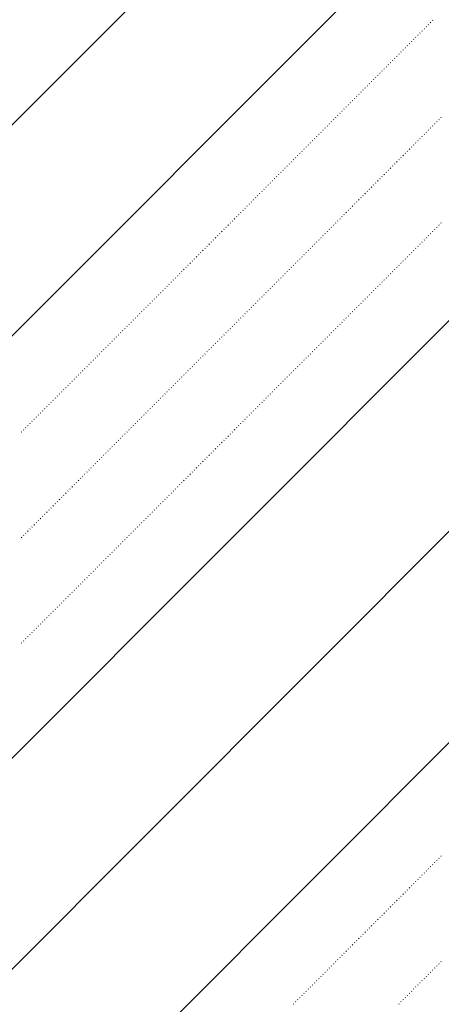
# Model space of a CAD drawing. Header units: millimetres. Extents: x 0 to 1260, y 0 to 297.
# Tile 11 of 104: x 51.92 to 55.46, y 116.81 to 125.06. Entities that reach past the tile are written whole.
import ezdxf

# ---------------------------------------------------------------- set-up
doc = ezdxf.new("R2010")
doc.units = ezdxf.units.MM
doc.linetypes.add('K5LT32802', pattern=[0])
doc.linetypes.add('K5LT32806', pattern=[0])
doc.layers.add('Системный слой', color=7, linetype='Continuous')

# ---------------------------------------------------------------- blocks, each defined once
blk = doc.blocks.new('U86')
at = {"layer": 'Системный слой', "color": 7, "linetype": 'K5LT32802', "lineweight": 9}
for p, q in [((43.8917, 116.2093), (63.4382, 135.7558)), ((43.889, 114.4389), (63.9161, 134.466)), ((44.8511, 111.8654), (63.9035, 130.9178)), ((46.6189, 111.8654), (63.8972, 129.1438)), ((48.3867, 111.8654), (63.8909, 127.3697))]:
    blk.add_line(p, q, dxfattribs=at)
at = {"layer": 'Системный слой', "color": 7, "linetype": 'K5LT32806', "lineweight": 18}
for p, q in [((55.3652, 125.0312), (55.3687, 125.0347)), ((55.3829, 125.0488), (55.3864, 125.0524)), ((55.2945, 124.9604), (55.298, 124.964)), ((55.3122, 124.9781), (55.3157, 124.9817)), ((55.3298, 124.9958), (55.3334, 124.9993)), ((55.3475, 125.0135), (55.3511, 125.017)), ((55.2061, 124.8721), (55.2096, 124.8756)), ((55.2238, 124.8897), (55.2273, 124.8933)), ((55.2415, 124.9074), (55.245, 124.9109)), ((55.2591, 124.9251), (55.2627, 124.9286)), ((55.2768, 124.9428), (55.2803, 124.9463)), ((55.1177, 124.7837), (55.1213, 124.7872)), ((55.1354, 124.8013), (55.1389, 124.8049)), ((55.1531, 124.819), (55.1566, 124.8226)), ((55.1707, 124.8367), (55.1743, 124.8402)), ((55.1884, 124.8544), (55.192, 124.8579)), ((55.047, 124.713), (55.0505, 124.7165)), ((55.0647, 124.7306), (55.0682, 124.7342)), ((55.0824, 124.7483), (55.0859, 124.7518)), ((55.1, 124.766), (55.1036, 124.7695)), ((54.9586, 124.6246), (54.9622, 124.6281)), ((54.9763, 124.6422), (54.9798, 124.6458)), ((54.994, 124.6599), (54.9975, 124.6635)), ((55.0116, 124.6776), (55.0152, 124.6811)), ((55.0293, 124.6953), (55.0329, 124.6988)), ((54.8702, 124.5362), (54.8738, 124.5397)), ((54.8879, 124.5539), (54.8914, 124.5574)), ((54.9056, 124.5715), (54.9091, 124.5751)), ((54.9233, 124.5892), (54.9268, 124.5927)), ((54.9409, 124.6069), (54.9445, 124.6104)), ((54.7995, 124.4655), (54.8031, 124.469)), ((54.8172, 124.4831), (54.8207, 124.4867)), ((54.8349, 124.5008), (54.8384, 124.5044)), ((54.8525, 124.5185), (54.8561, 124.522)), ((54.7111, 124.3771), (54.7147, 124.3806)), ((54.7288, 124.3948), (54.7323, 124.3983)), ((54.7465, 124.4124), (54.75, 124.416)), ((54.7642, 124.4301), (54.7677, 124.4336)), ((54.7818, 124.4478), (54.7854, 124.4513)), ((54.6227, 124.2887), (54.6263, 124.2922)), ((54.6404, 124.3064), (54.644, 124.3099)), ((54.6581, 124.324), (54.6616, 124.3276)), ((54.6758, 124.3417), (54.6793, 124.3453)), ((54.6935, 124.3594), (54.697, 124.3629)), ((54.552, 124.218), (54.5556, 124.2215)), ((54.5697, 124.2357), (54.5732, 124.2392)), ((54.5874, 124.2533), (54.5909, 124.2569)), ((54.6051, 124.271), (54.6086, 124.2745)), ((55.4359, 124.218), (55.4394, 124.2215)), ((55.4536, 124.2357), (55.4571, 124.2392)), ((54.4636, 124.1296), (54.4672, 124.1331)), ((54.4813, 124.1473), (54.4849, 124.1508)), ((54.499, 124.1649), (54.5025, 124.1685)), ((54.5167, 124.1826), (54.5202, 124.1862)), ((54.5344, 124.2003), (54.5379, 124.2038)), ((55.3475, 124.1296), (55.3511, 124.1331)), ((55.3652, 124.1473), (55.3687, 124.1508)), ((55.3829, 124.1649), (55.3864, 124.1685)), ((55.4006, 124.1826), (55.4041, 124.1862)), ((55.4182, 124.2003), (55.4218, 124.2038)), ((54.3753, 124.0412), (54.3788, 124.0447)), ((54.3929, 124.0589), (54.3965, 124.0624)), ((54.4106, 124.0766), (54.4141, 124.0801)), ((54.4283, 124.0942), (54.4318, 124.0978)), ((54.446, 124.1119), (54.4495, 124.1154)), ((55.2591, 124.0412), (55.2627, 124.0447)), ((55.2768, 124.0589), (55.2803, 124.0624)), ((55.2945, 124.0766), (55.298, 124.0801)), ((55.3122, 124.0942), (55.3157, 124.0978)), ((55.3298, 124.1119), (55.3334, 124.1154)), ((54.3045, 123.9705), (54.3081, 123.974)), ((54.3222, 123.9882), (54.3258, 123.9917)), ((54.3399, 124.0058), (54.3434, 124.0094)), ((54.3576, 124.0235), (54.3611, 124.0271)), ((55.1884, 123.9705), (55.192, 123.974)), ((55.2061, 123.9882), (55.2096, 123.9917)), ((55.2238, 124.0058), (55.2273, 124.0094)), ((55.2415, 124.0235), (55.245, 124.0271)), ((54.2162, 123.8821), (54.2197, 123.8856)), ((54.2338, 123.8998), (54.2374, 123.9033)), ((54.2515, 123.9175), (54.255, 123.921)), ((54.2692, 123.9351), (54.2727, 123.9387)), ((54.2869, 123.9528), (54.2904, 123.9563)), ((55.1, 123.8821), (55.1036, 123.8856)), ((55.1177, 123.8998), (55.1213, 123.9033)), ((55.1354, 123.9175), (55.1389, 123.921)), ((55.1531, 123.9351), (55.1566, 123.9387)), ((55.1707, 123.9528), (55.1743, 123.9563)), ((54.1278, 123.7937), (54.1313, 123.7973)), ((54.1454, 123.8114), (54.149, 123.8149)), ((54.1631, 123.8291), (54.1667, 123.8326)), ((54.1808, 123.8467), (54.1843, 123.8503)), ((54.1985, 123.8644), (54.202, 123.868)), ((55.0116, 123.7937), (55.0152, 123.7973)), ((55.0293, 123.8114), (55.0329, 123.8149)), ((55.047, 123.8291), (55.0505, 123.8326)), ((55.0647, 123.8467), (55.0682, 123.8503)), ((55.0824, 123.8644), (55.0859, 123.868)), ((54.0571, 123.723), (54.0606, 123.7265)), ((54.0747, 123.7407), (54.0783, 123.7442)), ((54.0924, 123.7584), (54.0959, 123.7619)), ((54.1101, 123.776), (54.1136, 123.7796)), ((54.9409, 123.723), (54.9445, 123.7265)), ((54.9586, 123.7407), (54.9622, 123.7442)), ((54.9763, 123.7584), (54.9798, 123.7619)), ((54.994, 123.776), (54.9975, 123.7796)), ((53.9687, 123.6346), (53.9722, 123.6382)), ((53.9863, 123.6523), (53.9899, 123.6558)), ((54.004, 123.67), (54.0076, 123.6735)), ((54.0217, 123.6876), (54.0252, 123.6912)), ((54.0394, 123.7053), (54.0429, 123.7089)), ((54.8525, 123.6346), (54.8561, 123.6382)), ((54.8702, 123.6523), (54.8738, 123.6558)), ((54.8879, 123.67), (54.8914, 123.6735)), ((54.9056, 123.6876), (54.9091, 123.6912)), ((54.9233, 123.7053), (54.9268, 123.7089)), ((53.8803, 123.5462), (53.8838, 123.5498)), ((53.898, 123.5639), (53.9015, 123.5674)), ((53.9156, 123.5816), (53.9192, 123.5851)), ((53.9333, 123.5993), (53.9368, 123.6028)), ((53.951, 123.6169), (53.9545, 123.6205)), ((54.7642, 123.5462), (54.7677, 123.5498)), ((54.7818, 123.5639), (54.7854, 123.5674)), ((54.7995, 123.5816), (54.8031, 123.5851)), ((54.8172, 123.5993), (54.8207, 123.6028)), ((54.8349, 123.6169), (54.8384, 123.6205)), ((53.8096, 123.4755), (53.8131, 123.4791)), ((53.8272, 123.4932), (53.8308, 123.4967)), ((53.8449, 123.5109), (53.8485, 123.5144)), ((53.8626, 123.5285), (53.8661, 123.5321)), ((54.6935, 123.4755), (54.697, 123.4791)), ((54.7111, 123.4932), (54.7147, 123.4967)), ((54.7288, 123.5109), (54.7323, 123.5144)), ((54.7465, 123.5285), (54.75, 123.5321)), ((53.7212, 123.3871), (53.7247, 123.3907)), ((53.7389, 123.4048), (53.7424, 123.4083)), ((53.7565, 123.4225), (53.7601, 123.426)), ((53.7742, 123.4402), (53.7777, 123.4437)), ((53.7919, 123.4578), (53.7954, 123.4614)), ((54.6051, 123.3871), (54.6086, 123.3907)), ((54.6227, 123.4048), (54.6263, 123.4083)), ((54.6404, 123.4225), (54.644, 123.426)), ((54.6581, 123.4402), (54.6616, 123.4437)), ((54.6758, 123.4578), (54.6793, 123.4614)), ((53.6328, 123.2987), (53.6363, 123.3023)), ((53.6505, 123.3164), (53.654, 123.32)), ((53.6681, 123.3341), (53.6717, 123.3376)), ((53.6858, 123.3518), (53.6894, 123.3553)), ((53.7035, 123.3695), (53.707, 123.373)), ((54.5167, 123.2987), (54.5202, 123.3023)), ((54.5344, 123.3164), (54.5379, 123.32)), ((54.552, 123.3341), (54.5556, 123.3376)), ((54.5697, 123.3518), (54.5732, 123.3553)), ((54.5874, 123.3695), (54.5909, 123.373)), ((55.4006, 123.2987), (55.4041, 123.3023)), ((55.4182, 123.3164), (55.4218, 123.32)), ((55.4359, 123.3341), (55.4394, 123.3376)), ((55.4536, 123.3518), (55.4571, 123.3553)), ((53.5621, 123.228), (53.5656, 123.2316)), ((53.5798, 123.2457), (53.5833, 123.2492)), ((53.5974, 123.2634), (53.601, 123.2669)), ((53.6151, 123.2811), (53.6186, 123.2846)), ((54.446, 123.228), (54.4495, 123.2316)), ((54.4636, 123.2457), (54.4672, 123.2492)), ((54.4813, 123.2634), (54.4849, 123.2669)), ((54.499, 123.2811), (54.5025, 123.2846)), ((55.3298, 123.228), (55.3334, 123.2316)), ((55.3475, 123.2457), (55.3511, 123.2492)), ((55.3652, 123.2634), (55.3687, 123.2669)), ((55.3829, 123.2811), (55.3864, 123.2846)), ((53.4737, 123.1396), (53.4772, 123.1432)), ((53.4914, 123.1573), (53.4949, 123.1609)), ((53.509, 123.175), (53.5126, 123.1785)), ((53.5267, 123.1927), (53.5303, 123.1962)), ((53.5444, 123.2104), (53.5479, 123.2139)), ((54.3576, 123.1396), (54.3611, 123.1432)), ((54.3753, 123.1573), (54.3788, 123.1609)), ((54.3929, 123.175), (54.3965, 123.1785)), ((54.4106, 123.1927), (54.4141, 123.1962)), ((54.4283, 123.2104), (54.4318, 123.2139)), ((55.2415, 123.1396), (55.245, 123.1432)), ((55.2591, 123.1573), (55.2627, 123.1609)), ((55.2768, 123.175), (55.2803, 123.1785)), ((55.2945, 123.1927), (55.298, 123.1962)), ((55.3122, 123.2104), (55.3157, 123.2139)), ((53.3853, 123.0513), (53.3888, 123.0548)), ((53.403, 123.0689), (53.4065, 123.0725)), ((53.4207, 123.0866), (53.4242, 123.0901)), ((53.4383, 123.1043), (53.4419, 123.1078)), ((53.456, 123.122), (53.4595, 123.1255)), ((54.2692, 123.0513), (54.2727, 123.0548)), ((54.2869, 123.0689), (54.2904, 123.0725)), ((54.3045, 123.0866), (54.3081, 123.0901)), ((54.3222, 123.1043), (54.3258, 123.1078)), ((54.3399, 123.122), (54.3434, 123.1255)), ((55.1531, 123.0513), (55.1566, 123.0548)), ((55.1707, 123.0689), (55.1743, 123.0725)), ((55.1884, 123.0866), (55.192, 123.0901)), ((55.2061, 123.1043), (55.2096, 123.1078)), ((55.2238, 123.122), (55.2273, 123.1255)), ((53.3146, 122.9805), (53.3181, 122.9841)), ((53.3323, 122.9982), (53.3358, 123.0018)), ((53.3499, 123.0159), (53.3535, 123.0194)), ((53.3676, 123.0336), (53.3712, 123.0371)), ((54.1985, 122.9805), (54.202, 122.9841)), ((54.2162, 122.9982), (54.2197, 123.0018)), ((54.2338, 123.0159), (54.2374, 123.0194)), ((54.2515, 123.0336), (54.255, 123.0371)), ((55.0824, 122.9805), (55.0859, 122.9841)), ((55.1, 122.9982), (55.1036, 123.0018)), ((55.1177, 123.0159), (55.1213, 123.0194)), ((55.1354, 123.0336), (55.1389, 123.0371)), ((53.2262, 122.8922), (53.2297, 122.8957)), ((53.2439, 122.9098), (53.2474, 122.9134)), ((53.2616, 122.9275), (53.2651, 122.931)), ((53.2792, 122.9452), (53.2828, 122.9487)), ((53.2969, 122.9629), (53.3005, 122.9664)), ((54.1101, 122.8922), (54.1136, 122.8957)), ((54.1278, 122.9098), (54.1313, 122.9134)), ((54.1454, 122.9275), (54.149, 122.931)), ((54.1631, 122.9452), (54.1667, 122.9487)), ((54.1808, 122.9629), (54.1843, 122.9664)), ((54.994, 122.8922), (54.9975, 122.8957)), ((55.0116, 122.9098), (55.0152, 122.9134)), ((55.0293, 122.9275), (55.0329, 122.931)), ((55.047, 122.9452), (55.0505, 122.9487)), ((55.0647, 122.9629), (55.0682, 122.9664)), ((53.1378, 122.8038), (53.1414, 122.8073)), ((53.1555, 122.8214), (53.159, 122.825)), ((53.1732, 122.8391), (53.1767, 122.8427)), ((53.1908, 122.8568), (53.1944, 122.8603)), ((53.2085, 122.8745), (53.2121, 122.878)), ((54.0217, 122.8038), (54.0252, 122.8073)), ((54.0394, 122.8214), (54.0429, 122.825)), ((54.0571, 122.8391), (54.0606, 122.8427)), ((54.0747, 122.8568), (54.0783, 122.8603)), ((54.0924, 122.8745), (54.0959, 122.878)), ((54.9056, 122.8038), (54.9091, 122.8073)), ((54.9233, 122.8214), (54.9268, 122.825)), ((54.9409, 122.8391), (54.9445, 122.8427)), ((54.9586, 122.8568), (54.9622, 122.8603)), ((54.9763, 122.8745), (54.9798, 122.878)), ((53.0671, 122.7331), (53.0706, 122.7366)), ((53.0848, 122.7507), (53.0883, 122.7543)), ((53.1025, 122.7684), (53.106, 122.7719)), ((53.1201, 122.7861), (53.1237, 122.7896)), ((53.951, 122.7331), (53.9545, 122.7366)), ((53.9687, 122.7507), (53.9722, 122.7543)), ((53.9863, 122.7684), (53.9899, 122.7719)), ((54.004, 122.7861), (54.0076, 122.7896)), ((54.8349, 122.7331), (54.8384, 122.7366)), ((54.8525, 122.7507), (54.8561, 122.7543)), ((54.8702, 122.7684), (54.8738, 122.7719)), ((54.8879, 122.7861), (54.8914, 122.7896)), ((52.9787, 122.6447), (52.9823, 122.6482)), ((52.9964, 122.6623), (52.9999, 122.6659)), ((53.0141, 122.68), (53.0176, 122.6836)), ((53.0317, 122.6977), (53.0353, 122.7012)), ((53.0494, 122.7154), (53.053, 122.7189)), ((53.8626, 122.6447), (53.8661, 122.6482)), ((53.8803, 122.6623), (53.8838, 122.6659)), ((53.898, 122.68), (53.9015, 122.6836)), ((53.9156, 122.6977), (53.9192, 122.7012)), ((53.9333, 122.7154), (53.9368, 122.7189)), ((54.7465, 122.6447), (54.75, 122.6482)), ((54.7642, 122.6623), (54.7677, 122.6659)), ((54.7818, 122.68), (54.7854, 122.6836)), ((54.7995, 122.6977), (54.8031, 122.7012)), ((54.8172, 122.7154), (54.8207, 122.7189)), ((52.8903, 122.5563), (52.8939, 122.5598)), ((52.908, 122.574), (52.9115, 122.5775)), ((52.9257, 122.5916), (52.9292, 122.5952)), ((52.9434, 122.6093), (52.9469, 122.6128)), ((52.961, 122.627), (52.9646, 122.6305)), ((53.7742, 122.5563), (53.7777, 122.5598)), ((53.7919, 122.574), (53.7954, 122.5775)), ((53.8096, 122.5916), (53.8131, 122.5952)), ((53.8272, 122.6093), (53.8308, 122.6128)), ((53.8449, 122.627), (53.8485, 122.6305)), ((54.6581, 122.5563), (54.6616, 122.5598)), ((54.6758, 122.574), (54.6793, 122.5775)), ((54.6935, 122.5916), (54.697, 122.5952)), ((54.7111, 122.6093), (54.7147, 122.6128)), ((54.7288, 122.627), (54.7323, 122.6305)), ((52.8196, 122.4856), (52.8232, 122.4891)), ((52.8373, 122.5032), (52.8408, 122.5068)), ((52.855, 122.5209), (52.8585, 122.5245)), ((52.8727, 122.5386), (52.8762, 122.5421)), ((53.7035, 122.4856), (53.707, 122.4891)), ((53.7212, 122.5032), (53.7247, 122.5068)), ((53.7389, 122.5209), (53.7424, 122.5245)), ((53.7565, 122.5386), (53.7601, 122.5421)), ((54.5874, 122.4856), (54.5909, 122.4891)), ((54.6051, 122.5032), (54.6086, 122.5068)), ((54.6227, 122.5209), (54.6263, 122.5245)), ((54.6404, 122.5386), (54.644, 122.5421)), ((52.7312, 122.3972), (52.7348, 122.4007)), ((52.7489, 122.4149), (52.7524, 122.4184)), ((52.7666, 122.4325), (52.7701, 122.4361)), ((52.7843, 122.4502), (52.7878, 122.4537)), ((52.8019, 122.4679), (52.8055, 122.4714)), ((53.6151, 122.3972), (53.6186, 122.4007)), ((53.6328, 122.4149), (53.6363, 122.4184)), ((53.6505, 122.4325), (53.654, 122.4361)), ((53.6681, 122.4502), (53.6717, 122.4537)), ((53.6858, 122.4679), (53.6894, 122.4714)), ((54.499, 122.3972), (54.5025, 122.4007)), ((54.5167, 122.4149), (54.5202, 122.4184)), ((54.5344, 122.4325), (54.5379, 122.4361)), ((54.552, 122.4502), (54.5556, 122.4537)), ((54.5697, 122.4679), (54.5732, 122.4714)), ((52.6428, 122.3088), (52.6464, 122.3123)), ((52.6605, 122.3265), (52.6641, 122.33)), ((52.6782, 122.3441), (52.6817, 122.3477)), ((52.6959, 122.3618), (52.6994, 122.3654)), ((52.7136, 122.3795), (52.7171, 122.383)), ((53.5267, 122.3088), (53.5303, 122.3123)), ((53.5444, 122.3265), (53.5479, 122.33)), ((53.5621, 122.3441), (53.5656, 122.3477)), ((53.5798, 122.3618), (53.5833, 122.3654)), ((53.5974, 122.3795), (53.601, 122.383)), ((54.4106, 122.3088), (54.4141, 122.3123)), ((54.4283, 122.3265), (54.4318, 122.33)), ((54.446, 122.3441), (54.4495, 122.3477)), ((54.4636, 122.3618), (54.4672, 122.3654)), ((54.4813, 122.3795), (54.4849, 122.383)), ((52.5721, 122.2381), (52.5757, 122.2416)), ((52.5898, 122.2558), (52.5933, 122.2593)), ((52.6075, 122.2734), (52.611, 122.277)), ((52.6252, 122.2911), (52.6287, 122.2946)), ((53.456, 122.2381), (53.4595, 122.2416)), ((53.4737, 122.2558), (53.4772, 122.2593)), ((53.4914, 122.2734), (53.4949, 122.277)), ((53.509, 122.2911), (53.5126, 122.2946)), ((54.3399, 122.2381), (54.3434, 122.2416)), ((54.3576, 122.2558), (54.3611, 122.2593)), ((54.3753, 122.2734), (54.3788, 122.277)), ((54.3929, 122.2911), (54.3965, 122.2946)), ((52.4837, 122.1497), (52.4873, 122.1532)), ((52.5014, 122.1674), (52.505, 122.1709)), ((52.5191, 122.185), (52.5226, 122.1886)), ((52.5368, 122.2027), (52.5403, 122.2063)), ((52.5545, 122.2204), (52.558, 122.2239)), ((53.3676, 122.1497), (53.3712, 122.1532)), ((53.3853, 122.1674), (53.3888, 122.1709)), ((53.403, 122.185), (53.4065, 122.1886)), ((53.4207, 122.2027), (53.4242, 122.2063)), ((53.4383, 122.2204), (53.4419, 122.2239)), ((54.2515, 122.1497), (54.255, 122.1532)), ((54.2692, 122.1674), (54.2727, 122.1709)), ((54.2869, 122.185), (54.2904, 122.1886)), ((54.3045, 122.2027), (54.3081, 122.2063)), ((54.3222, 122.2204), (54.3258, 122.2239)), ((52.3954, 122.0613), (52.3989, 122.0648)), ((52.413, 122.079), (52.4166, 122.0825)), ((52.4307, 122.0967), (52.4342, 122.1002)), ((52.4484, 122.1143), (52.4519, 122.1179)), ((52.4661, 122.132), (52.4696, 122.1355)), ((53.2792, 122.0613), (53.2828, 122.0648)), ((53.2969, 122.079), (53.3005, 122.0825)), ((53.3146, 122.0967), (53.3181, 122.1002)), ((53.3323, 122.1143), (53.3358, 122.1179)), ((53.3499, 122.132), (53.3535, 122.1355)), ((54.1631, 122.0613), (54.1667, 122.0648)), ((54.1808, 122.079), (54.1843, 122.0825)), ((54.1985, 122.0967), (54.202, 122.1002)), ((54.2162, 122.1143), (54.2197, 122.1179)), ((54.2338, 122.132), (54.2374, 122.1355)), ((52.3246, 121.9906), (52.3282, 121.9941)), ((52.3423, 122.0083), (52.3459, 122.0118)), ((52.36, 122.0259), (52.3635, 122.0295)), ((52.3777, 122.0436), (52.3812, 122.0472)), ((53.2085, 121.9906), (53.2121, 121.9941)), ((53.2262, 122.0083), (53.2297, 122.0118)), ((53.2439, 122.0259), (53.2474, 122.0295)), ((53.2616, 122.0436), (53.2651, 122.0472)), ((54.0924, 121.9906), (54.0959, 121.9941)), ((54.1101, 122.0083), (54.1136, 122.0118)), ((54.1278, 122.0259), (54.1313, 122.0295)), ((54.1454, 122.0436), (54.149, 122.0472)), ((52.2363, 121.9022), (52.2398, 121.9057)), ((52.2539, 121.9199), (52.2575, 121.9234)), ((52.2716, 121.9376), (52.2751, 121.9411)), ((52.2893, 121.9552), (52.2928, 121.9588)), ((52.307, 121.9729), (52.3105, 121.9765)), ((53.1201, 121.9022), (53.1237, 121.9057)), ((53.1378, 121.9199), (53.1414, 121.9234)), ((53.1555, 121.9376), (53.159, 121.9411)), ((53.1732, 121.9552), (53.1767, 121.9588)), ((53.1908, 121.9729), (53.1944, 121.9765)), ((54.004, 121.9022), (54.0076, 121.9057)), ((54.0217, 121.9199), (54.0252, 121.9234)), ((54.0394, 121.9376), (54.0429, 121.9411)), ((54.0571, 121.9552), (54.0606, 121.9588)), ((54.0747, 121.9729), (54.0783, 121.9765)), ((52.1479, 121.8138), (52.1514, 121.8174)), ((52.1655, 121.8315), (52.1691, 121.835)), ((52.1832, 121.8492), (52.1868, 121.8527)), ((52.2009, 121.8668), (52.2044, 121.8704)), ((52.2186, 121.8845), (52.2221, 121.8881)), ((53.0317, 121.8138), (53.0353, 121.8174)), ((53.0494, 121.8315), (53.053, 121.835)), ((53.0671, 121.8492), (53.0706, 121.8527)), ((53.0848, 121.8668), (53.0883, 121.8704)), ((53.1025, 121.8845), (53.106, 121.8881)), ((53.9156, 121.8138), (53.9192, 121.8174)), ((53.9333, 121.8315), (53.9368, 121.835)), ((53.951, 121.8492), (53.9545, 121.8527)), ((53.9687, 121.8668), (53.9722, 121.8704)), ((53.9863, 121.8845), (53.9899, 121.8881)), ((52.0772, 121.7431), (52.0807, 121.7466)), ((52.0948, 121.7608), (52.0984, 121.7643)), ((52.1125, 121.7785), (52.116, 121.782)), ((52.1302, 121.7961), (52.1337, 121.7997)), ((52.961, 121.7431), (52.9646, 121.7466)), ((52.9787, 121.7608), (52.9823, 121.7643)), ((52.9964, 121.7785), (52.9999, 121.782)), ((53.0141, 121.7961), (53.0176, 121.7997)), ((53.8449, 121.7431), (53.8485, 121.7466)), ((53.8626, 121.7608), (53.8661, 121.7643)), ((53.8803, 121.7785), (53.8838, 121.782)), ((53.898, 121.7961), (53.9015, 121.7997)), ((51.9888, 121.6547), (51.9923, 121.6583)), ((52.0064, 121.6724), (52.01, 121.6759)), ((52.0241, 121.6901), (52.0277, 121.6936)), ((52.0418, 121.7077), (52.0453, 121.7113)), ((52.0595, 121.7254), (52.063, 121.729)), ((52.8727, 121.6547), (52.8762, 121.6583)), ((52.8903, 121.6724), (52.8939, 121.6759)), ((52.908, 121.6901), (52.9115, 121.6936)), ((52.9257, 121.7077), (52.9292, 121.7113)), ((52.9434, 121.7254), (52.9469, 121.729)), ((53.7565, 121.6547), (53.7601, 121.6583)), ((53.7742, 121.6724), (53.7777, 121.6759)), ((53.7919, 121.6901), (53.7954, 121.6936)), ((53.8096, 121.7077), (53.8131, 121.7113)), ((53.8272, 121.7254), (53.8308, 121.729)), ((51.9357, 121.6017), (51.9393, 121.6052)), ((51.9534, 121.6194), (51.9569, 121.6229)), ((51.9711, 121.637), (51.9746, 121.6406)), ((52.7843, 121.5663), (52.7878, 121.5699)), ((52.8019, 121.584), (52.8055, 121.5875)), ((52.8196, 121.6017), (52.8232, 121.6052)), ((52.8373, 121.6194), (52.8408, 121.6229)), ((52.855, 121.637), (52.8585, 121.6406)), ((53.6681, 121.5663), (53.6717, 121.5699)), ((53.6858, 121.584), (53.6894, 121.5875)), ((53.7035, 121.6017), (53.707, 121.6052)), ((53.7212, 121.6194), (53.7247, 121.6229)), ((53.7389, 121.637), (53.7424, 121.6406)), ((52.7136, 121.4956), (52.7171, 121.4992)), ((52.7312, 121.5133), (52.7348, 121.5168)), ((52.7489, 121.531), (52.7524, 121.5345)), ((52.7666, 121.5487), (52.7701, 121.5522)), ((53.5974, 121.4956), (53.601, 121.4992)), ((53.6151, 121.5133), (53.6186, 121.5168)), ((53.6328, 121.531), (53.6363, 121.5345)), ((53.6505, 121.5487), (53.654, 121.5522)), ((52.6252, 121.4072), (52.6287, 121.4108)), ((52.6428, 121.4249), (52.6464, 121.4284)), ((52.6605, 121.4426), (52.6641, 121.4461)), ((52.6782, 121.4603), (52.6817, 121.4638)), ((52.6959, 121.4779), (52.6994, 121.4815)), ((53.509, 121.4072), (53.5126, 121.4108)), ((53.5267, 121.4249), (53.5303, 121.4284)), ((53.5444, 121.4426), (53.5479, 121.4461)), ((53.5621, 121.4603), (53.5656, 121.4638)), ((53.5798, 121.4779), (53.5833, 121.4815)), ((52.5368, 121.3188), (52.5403, 121.3224)), ((52.5545, 121.3365), (52.558, 121.3401)), ((52.5721, 121.3542), (52.5757, 121.3577)), ((52.5898, 121.3719), (52.5933, 121.3754)), ((52.6075, 121.3896), (52.611, 121.3931)), ((53.4207, 121.3188), (53.4242, 121.3224)), ((53.4383, 121.3365), (53.4419, 121.3401)), ((53.456, 121.3542), (53.4595, 121.3577)), ((53.4737, 121.3719), (53.4772, 121.3754)), ((53.4914, 121.3896), (53.4949, 121.3931)), ((52.4661, 121.2481), (52.4696, 121.2517)), ((52.4837, 121.2658), (52.4873, 121.2693)), ((52.5014, 121.2835), (52.505, 121.287)), ((52.5191, 121.3012), (52.5226, 121.3047)), ((53.3499, 121.2481), (53.3535, 121.2517)), ((53.3676, 121.2658), (53.3712, 121.2693)), ((53.3853, 121.2835), (53.3888, 121.287)), ((53.403, 121.3012), (53.4065, 121.3047)), ((52.3777, 121.1597), (52.3812, 121.1633)), ((52.3954, 121.1774), (52.3989, 121.181)), ((52.413, 121.1951), (52.4166, 121.1986)), ((52.4307, 121.2128), (52.4342, 121.2163)), ((52.4484, 121.2305), (52.4519, 121.234)), ((53.2616, 121.1597), (53.2651, 121.1633)), ((53.2792, 121.1774), (53.2828, 121.181)), ((53.2969, 121.1951), (53.3005, 121.1986)), ((53.3146, 121.2128), (53.3181, 121.2163)), ((53.3323, 121.2305), (53.3358, 121.234)), ((52.2893, 121.0714), (52.2928, 121.0749)), ((52.307, 121.089), (52.3105, 121.0926)), ((52.3246, 121.1067), (52.3282, 121.1102)), ((52.3423, 121.1244), (52.3459, 121.1279)), ((52.36, 121.1421), (52.3635, 121.1456)), ((53.1732, 121.0714), (53.1767, 121.0749)), ((53.1908, 121.089), (53.1944, 121.0926)), ((53.2085, 121.1067), (53.2121, 121.1102)), ((53.2262, 121.1244), (53.2297, 121.1279)), ((53.2439, 121.1421), (53.2474, 121.1456)), ((52.2186, 121.0006), (52.2221, 121.0042)), ((52.2363, 121.0183), (52.2398, 121.0219)), ((52.2539, 121.036), (52.2575, 121.0395)), ((52.2716, 121.0537), (52.2751, 121.0572)), ((53.1025, 121.0006), (53.106, 121.0042)), ((53.1201, 121.0183), (53.1237, 121.0219)), ((53.1378, 121.036), (53.1414, 121.0395)), ((53.1555, 121.0537), (53.159, 121.0572)), ((52.1302, 120.9123), (52.1337, 120.9158)), ((52.1479, 120.9299), (52.1514, 120.9335)), ((52.1655, 120.9476), (52.1691, 120.9511)), ((52.1832, 120.9653), (52.1868, 120.9688)), ((52.2009, 120.983), (52.2044, 120.9865)), ((53.0141, 120.9123), (53.0176, 120.9158)), ((53.0317, 120.9299), (53.0353, 120.9335)), ((53.0494, 120.9476), (53.053, 120.9511)), ((53.0671, 120.9653), (53.0706, 120.9688)), ((53.0848, 120.983), (53.0883, 120.9865)), ((52.0418, 120.8239), (52.0453, 120.8274)), ((52.0595, 120.8415), (52.063, 120.8451)), ((52.0772, 120.8592), (52.0807, 120.8628)), ((52.0948, 120.8769), (52.0984, 120.8804)), ((52.1125, 120.8946), (52.116, 120.8981)), ((52.9257, 120.8239), (52.9292, 120.8274)), ((52.9434, 120.8415), (52.9469, 120.8451)), ((52.961, 120.8592), (52.9646, 120.8628)), ((52.9787, 120.8769), (52.9823, 120.8804)), ((52.9964, 120.8946), (52.9999, 120.8981)), ((51.9711, 120.7532), (51.9746, 120.7567)), ((51.9888, 120.7708), (51.9923, 120.7744)), ((52.0064, 120.7885), (52.01, 120.792)), ((52.0241, 120.8062), (52.0277, 120.8097)), ((52.855, 120.7532), (52.8585, 120.7567)), ((52.8727, 120.7708), (52.8762, 120.7744)), ((52.8903, 120.7885), (52.8939, 120.792)), ((52.908, 120.8062), (52.9115, 120.8097)), ((51.9357, 120.7178), (51.9393, 120.7213)), ((51.9534, 120.7355), (51.9569, 120.739)), ((52.7666, 120.6648), (52.7701, 120.6683)), ((52.7843, 120.6824), (52.7878, 120.686)), ((52.8019, 120.7001), (52.8055, 120.7037)), ((52.8196, 120.7178), (52.8232, 120.7213)), ((52.8373, 120.7355), (52.8408, 120.739)), ((52.6782, 120.5764), (52.6817, 120.5799)), ((52.6959, 120.5941), (52.6994, 120.5976)), ((52.7136, 120.6117), (52.7171, 120.6153)), ((52.7312, 120.6294), (52.7348, 120.6329)), ((52.7489, 120.6471), (52.7524, 120.6506)), ((52.6075, 120.5057), (52.611, 120.5092)), ((52.6252, 120.5233), (52.6287, 120.5269)), ((52.6428, 120.541), (52.6464, 120.5446)), ((52.6605, 120.5587), (52.6641, 120.5622)), ((52.5191, 120.4173), (52.5226, 120.4208)), ((52.5368, 120.435), (52.5403, 120.4385)), ((52.5545, 120.4526), (52.558, 120.4562)), ((52.5721, 120.4703), (52.5757, 120.4738)), ((52.5898, 120.488), (52.5933, 120.4915)), ((52.4307, 120.3289), (52.4342, 120.3324)), ((52.4484, 120.3466), (52.4519, 120.3501)), ((52.4661, 120.3642), (52.4696, 120.3678)), ((52.4837, 120.3819), (52.4873, 120.3855)), ((52.5014, 120.3996), (52.505, 120.4031)), ((52.36, 120.2582), (52.3635, 120.2617)), ((52.3777, 120.2759), (52.3812, 120.2794)), ((52.3954, 120.2935), (52.3989, 120.2971)), ((52.413, 120.3112), (52.4166, 120.3147)), ((52.2716, 120.1698), (52.2751, 120.1733)), ((52.2893, 120.1875), (52.2928, 120.191)), ((52.307, 120.2051), (52.3105, 120.2087)), ((52.3246, 120.2228), (52.3282, 120.2264)), ((52.3423, 120.2405), (52.3459, 120.244)), ((52.1832, 120.0814), (52.1868, 120.0849)), ((52.2009, 120.0991), (52.2044, 120.1026)), ((52.2186, 120.1168), (52.2221, 120.1203)), ((52.2363, 120.1344), (52.2398, 120.138)), ((52.2539, 120.1521), (52.2575, 120.1557)), ((52.1125, 120.0107), (52.116, 120.0142)), ((52.1302, 120.0284), (52.1337, 120.0319)), ((52.1479, 120.046), (52.1514, 120.0496)), ((52.1655, 120.0637), (52.1691, 120.0673)), ((52.0241, 119.9223), (52.0277, 119.9258)), ((52.0418, 119.94), (52.0453, 119.9435)), ((52.0595, 119.9577), (52.063, 119.9612)), ((52.0772, 119.9753), (52.0807, 119.9789)), ((52.0948, 119.993), (52.0984, 119.9966)), ((51.9357, 119.8339), (51.9393, 119.8375)), ((51.9534, 119.8516), (51.9569, 119.8551)), ((51.9711, 119.8693), (51.9746, 119.8728)), ((51.9888, 119.8869), (51.9923, 119.8905)), ((52.0064, 119.9046), (52.01, 119.9082)), ((55.4359, 118.0308), (55.4394, 118.0343)), ((55.4536, 118.0485), (55.4571, 118.052)), ((55.3475, 117.9424), (55.3511, 117.9459)), ((55.3652, 117.9601), (55.3687, 117.9636)), ((55.3829, 117.9778), (55.3864, 117.9813)), ((55.4006, 117.9954), (55.4041, 117.999)), ((55.4182, 118.0131), (55.4218, 118.0167)), ((55.2591, 117.854), (55.2627, 117.8576)), ((55.2768, 117.8717), (55.2803, 117.8752)), ((55.2945, 117.8894), (55.298, 117.8929)), ((55.3122, 117.9071), (55.3157, 117.9106)), ((55.3298, 117.9247), (55.3334, 117.9283)), ((55.1884, 117.7833), (55.192, 117.7868)), ((55.2061, 117.801), (55.2096, 117.8045)), ((55.2238, 117.8187), (55.2273, 117.8222)), ((55.2415, 117.8363), (55.245, 117.8399)), ((55.1, 117.6949), (55.1036, 117.6985)), ((55.1177, 117.7126), (55.1213, 117.7161)), ((55.1354, 117.7303), (55.1389, 117.7338)), ((55.1531, 117.748), (55.1566, 117.7515)), ((55.1707, 117.7656), (55.1743, 117.7692)), ((55.0116, 117.6065), (55.0152, 117.6101)), ((55.0293, 117.6242), (55.0329, 117.6277)), ((55.047, 117.6419), (55.0505, 117.6454)), ((55.0647, 117.6596), (55.0682, 117.6631)), ((55.0824, 117.6772), (55.0859, 117.6808)), ((54.9409, 117.5358), (54.9445, 117.5394)), ((54.9586, 117.5535), (54.9622, 117.557)), ((54.9763, 117.5712), (54.9798, 117.5747)), ((54.994, 117.5889), (54.9975, 117.5924)), ((54.8525, 117.4474), (54.8561, 117.451)), ((54.8702, 117.4651), (54.8738, 117.4686)), ((54.8879, 117.4828), (54.8914, 117.4863)), ((54.9056, 117.5005), (54.9091, 117.504)), ((54.9233, 117.5181), (54.9268, 117.5217)), ((54.7642, 117.359), (54.7677, 117.3626)), ((54.7818, 117.3767), (54.7854, 117.3803)), ((54.7995, 117.3944), (54.8031, 117.3979)), ((54.8172, 117.4121), (54.8207, 117.4156)), ((54.8349, 117.4298), (54.8384, 117.4333)), ((54.6935, 117.2883), (54.697, 117.2919)), ((54.7111, 117.306), (54.7147, 117.3095)), ((54.7288, 117.3237), (54.7323, 117.3272)), ((54.7465, 117.3414), (54.75, 117.3449)), ((54.6051, 117.1999), (54.6086, 117.2035)), ((54.6227, 117.2176), (54.6263, 117.2212)), ((54.6404, 117.2353), (54.644, 117.2388)), ((54.6581, 117.253), (54.6616, 117.2565)), ((54.6758, 117.2707), (54.6793, 117.2742)), ((54.5167, 117.1116), (54.5202, 117.1151)), ((54.5344, 117.1292), (54.5379, 117.1328)), ((54.552, 117.1469), (54.5556, 117.1504)), ((54.5697, 117.1646), (54.5732, 117.1681)), ((54.5874, 117.1823), (54.5909, 117.1858)), ((55.4006, 117.1116), (55.4041, 117.1151)), ((55.4182, 117.1292), (55.4218, 117.1328)), ((55.4359, 117.1469), (55.4394, 117.1504)), ((55.4536, 117.1646), (55.4571, 117.1681)), ((54.446, 117.0408), (54.4495, 117.0444)), ((54.4636, 117.0585), (54.4672, 117.0621)), ((54.4813, 117.0762), (54.4849, 117.0797)), ((54.499, 117.0939), (54.5025, 117.0974)), ((55.3298, 117.0408), (55.3334, 117.0444)), ((55.3475, 117.0585), (55.3511, 117.0621)), ((55.3652, 117.0762), (55.3687, 117.0797)), ((55.3829, 117.0939), (55.3864, 117.0974)), ((54.3576, 116.9525), (54.3611, 116.956)), ((54.3753, 116.9701), (54.3788, 116.9737)), ((54.3929, 116.9878), (54.3965, 116.9913)), ((54.4106, 117.0055), (54.4141, 117.009)), ((54.4283, 117.0232), (54.4318, 117.0267)), ((55.2415, 116.9525), (55.245, 116.956)), ((55.2591, 116.9701), (55.2627, 116.9737)), ((55.2768, 116.9878), (55.2803, 116.9913)), ((55.2945, 117.0055), (55.298, 117.009)), ((55.3122, 117.0232), (55.3157, 117.0267)), ((54.2692, 116.8641), (54.2727, 116.8676)), ((54.2869, 116.8817), (54.2904, 116.8853)), ((54.3045, 116.8994), (54.3081, 116.903)), ((54.3222, 116.9171), (54.3258, 116.9206)), ((54.3399, 116.9348), (54.3434, 116.9383)), ((55.1531, 116.8641), (55.1566, 116.8676)), ((55.1707, 116.8817), (55.1743, 116.8853)), ((55.1884, 116.8994), (55.192, 116.903)), ((55.2061, 116.9171), (55.2096, 116.9206)), ((55.2238, 116.9348), (55.2273, 116.9383)), ((54.2162, 116.811), (54.2197, 116.8146)), ((54.2338, 116.8287), (54.2374, 116.8322)), ((54.2515, 116.8464), (54.255, 116.8499)), ((55.1, 116.811), (55.1036, 116.8146)), ((55.1177, 116.8287), (55.1213, 116.8322)), ((55.1354, 116.8464), (55.1389, 116.8499))]:
    blk.add_line(p, q, dxfattribs=at)

msp = doc.modelspace()

# ---------------------------------------------------------------- block references
at = {"layer": 'Системный слой'}
msp.add_blockref('U86', (0, 0), dxfattribs=at)

doc.saveas('drawing.dxf')
